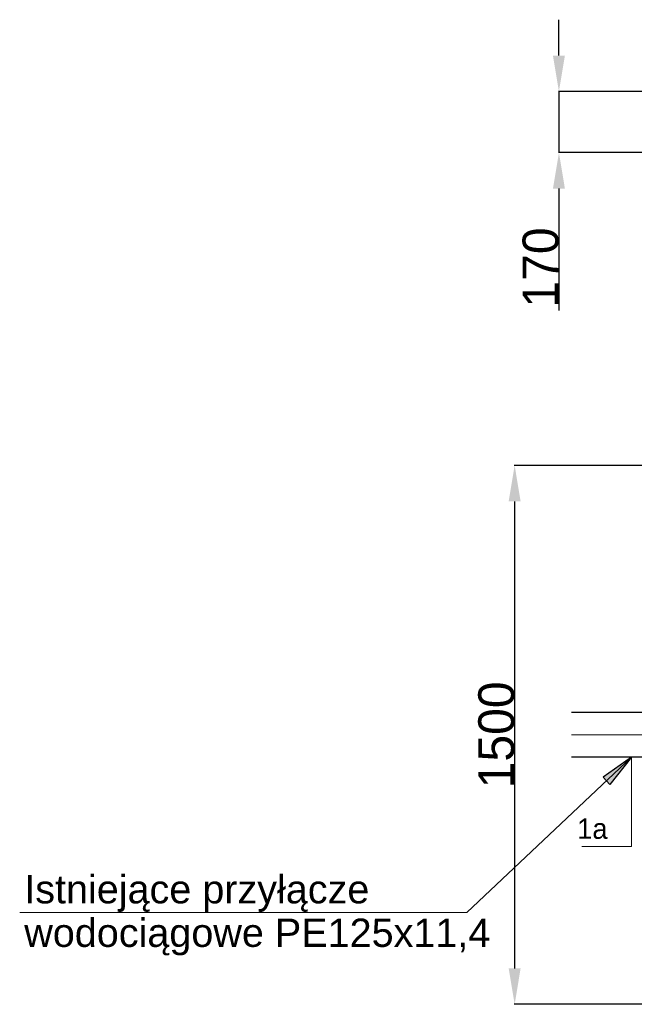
# Model space of a CAD drawing. Extents: x -34599 to 125690, y -105249 to 21518.
# Tile 28 of 64: x 109330 to 111042, y -36665 to -33924. Entities that reach past the tile are written whole.
import ezdxf

# ---------------------------------------------------------------- set-up
doc = ezdxf.new("R2010")
doc.units = 0
doc.header["$MEASUREMENT"] = 0
doc.linetypes.add('DASHDOT', pattern=[500, 250, -125, 0, -125])
doc.layers.get('0').update_dxf_attribs({"linetype": 'CONTINUOUS'})
doc.layers.get('Defpoints').update_dxf_attribs({"linetype": 'CONTINUOUS'})
doc.layers.add('_Eko_Opis', color=7, linetype='CONTINUOUS')
doc.layers.add('tekst', color=7, linetype='CONTINUOUS')
for name, color, linetype, lineweight in [('HAWLE', 5, 'CONTINUOUS', 25), ('obsypka', 253, 'CONTINUOUS', 9), ('OSIE SYMETRII', 2, 'CONTINUOUS', 13)]:
    doc.layers.add(name, color=color, linetype=linetype, lineweight=lineweight)
doc.styles.add('Arial_1', font='arial.ttf')
doc.styles.get("Standard").update_dxf_attribs({"font": '-125'})
doc.dimstyles.new('ISO-25', dxfattribs={"dimtxt": 2.5, "dimasz": 2.5, "dimexe": 1.25, "dimexo": 0.625, "dimtad": 1, "dimtxsty": 'Standard', "dimcen": 2.5, "dimadec": 0, "dimazin": 0, "dimtfac": 1, "dimtmove": 0, "dimatfit": 3, "dimfxl": 0, "dimarcsym": 0})

# ---------------------------------------------------------------- blocks, each defined once
blk = doc.blocks.new('*D443')
at = {"layer": '_Eko_Opis', "color": 0, "lineweight": -2}
for p, q in [((111159.7, -35165.1), (110707.7, -35165.1)), ((110709, -35265.1), (110709, -36565.1)), ((111159.7, -36665.1), (110707.7, -36665.1))]:
    blk.add_line(p, q, dxfattribs=at)
at = {"layer": '_Eko_Opis', "color": 0}
for points in [[(110725.6, -35265.1), (110692.3, -35265.1), (110709, -35165.1)], [(110692.3, -36565.1), (110725.6, -36565.1), (110709, -36665.1)]]:
    blk.add_solid(points, dxfattribs=at)
at = {"layer": 'Defpoints', "color": 0}
for p in [(111160.3, -35165.1), (110709, -36665.1), (111160.3, -36665.1)]:
    blk.add_point(p, dxfattribs=at)
at = {"layer": '_Eko_Opis', "color": 0, "linetype": 'ByBlock', "lineweight": 9, "insert": (110658.3, -35915.1), "char_height": 100, "attachment_point": 5, "rotation": 90}
blk.add_mtext('1500', dxfattribs=at)
blk = doc.blocks.new('*D511')
at = {"layer": '_Eko_Opis', "color": 0, "lineweight": -2}
for p, q in [((110832.3, -34024.4), (110832.3, -33924.4)), ((111153.8, -34124.4), (110831, -34124.4)), ((110832.3, -34124.4), (110832.3, -34294.4)), ((111153.8, -34294.4), (110831, -34294.4)), ((110832.3, -34394.4), (110832.3, -34733.7))]:
    blk.add_line(p, q, dxfattribs=at)
at = {"layer": '_Eko_Opis', "color": 0}
for points in [[(110815.6, -34024.4), (110848.9, -34024.4), (110832.3, -34124.4)], [(110848.9, -34394.4), (110815.6, -34394.4), (110832.3, -34294.4)]]:
    blk.add_solid(points, dxfattribs=at)
at = {"layer": 'Defpoints', "color": 0}
for p in [(111154.5, -34124.4), (110832.3, -34294.4), (111154.5, -34294.4)]:
    blk.add_point(p, dxfattribs=at)
at = {"layer": '_Eko_Opis', "color": 0, "linetype": 'ByBlock', "lineweight": 9, "insert": (110781.6, -34614.1), "char_height": 100, "attachment_point": 5, "rotation": 90}
blk.add_mtext('170', dxfattribs=at)

msp = doc.modelspace()

# ---------------------------------------------------------------- hatches: boundary and pattern name
at = {"linetype": 'ByBlock'}
h = msp.add_hatch(color=7, dxfattribs=at)
h.paths.add_polyline_path([(110974.1475, -36053.13), (111034.08886, -35977.57344), (110964.6383, -36043.0425)])
h.paths.add_polyline_path([(110964.6383, -36043.0425), (111034.08886, -35977.57344), (110955.1291, -36032.955)])

# ---------------------------------------------------------------- linework, layer by layer
at = {"color": 7}
msp.add_line((111034.08886, -35977.57344), (110576.09743, -36409.30889), dxfattribs=at)
at = {"color": 7, "linetype": 'Continuous'}
for p, q in [((111034.08886, -35977.57344), (110955.1291, -36032.955)), ((111034.08886, -35977.57344), (110974.1475, -36053.13)), ((110955.1291, -36032.955), (110974.1475, -36053.13))]:
    msp.add_line(p, q, dxfattribs=at)
at = {"lineweight": 13}
msp.add_line((111034.08886, -35977.57344), (111034.09099, -36225.85657), dxfattribs=at)
at = {"layer": 'HAWLE'}
for p, q in [((111508.05879, -35852.57344), (110867.55001, -35852.57344)), ((111508.05879, -35977.57344), (110867.55001, -35977.57344))]:
    msp.add_line(p, q, dxfattribs=at)
at = {"layer": 'obsypka', "lineweight": 13}
msp.add_line((110896.3573, -36225.85657), (111034.09099, -36225.85657), dxfattribs=at)
at = {"layer": 'obsypka', "color": 7}
msp.add_line((109330.47755, -36409.30889), (110576.09743, -36409.30889), dxfattribs=at)
at = {"layer": 'OSIE SYMETRII', "linetype": 'DASHDOT', "ltscale": 16}
msp.add_line((110867.55001, -35915.07344), (111499.83975, -35915.07344), dxfattribs=at)

# ---------------------------------------------------------------- texts
at = {"color": 7, "style": 'Arial_1'}
for s, p in [('Istniejące przyłącze', (109343.2115, -36384.10609, -1.85528)), ('wodociągowe PE125x11,4', (109343.2115, -36505.31743, -1.85528))]:
    msp.add_text(s, height=78.8495992, dxfattribs=at).set_placement(p)
at = {"layer": 'tekst', "lineweight": 13, "insert": (110967.65822, -36147.63035), "char_height": 56.818094, "width": 16239.7521666, "attachment_point": 3}
msp.add_mtext('1a', dxfattribs=at)

# ---------------------------------------------------------------- dimensions: what is measured, and where the dimension line sits
at = {"layer": '_Eko_Opis', "lineweight": 9}
for p1, p2, distance, picture, middle in [((111154.45073, -34124.39432), (111154.45073, -34294.39432), -322.19651, '*D511', (110781.62922, -34614.06694)), ((111160.33018, -35165.07344), (111160.33018, -36665.07344), -451.36929, '*D443', (110658.3359, -35915.07344))]:
    dim = msp.add_aligned_dim(p1=p1, p2=p2, distance=distance, dimstyle='ISO-25', override={"dimtxt": 100, "dimasz": 100, "dimdec": 0}, dxfattribs=at)
    dim.commit()
    dim.dimension.update_dxf_attribs({"geometry": picture, "text_midpoint": middle})

doc.saveas('drawing.dxf')
